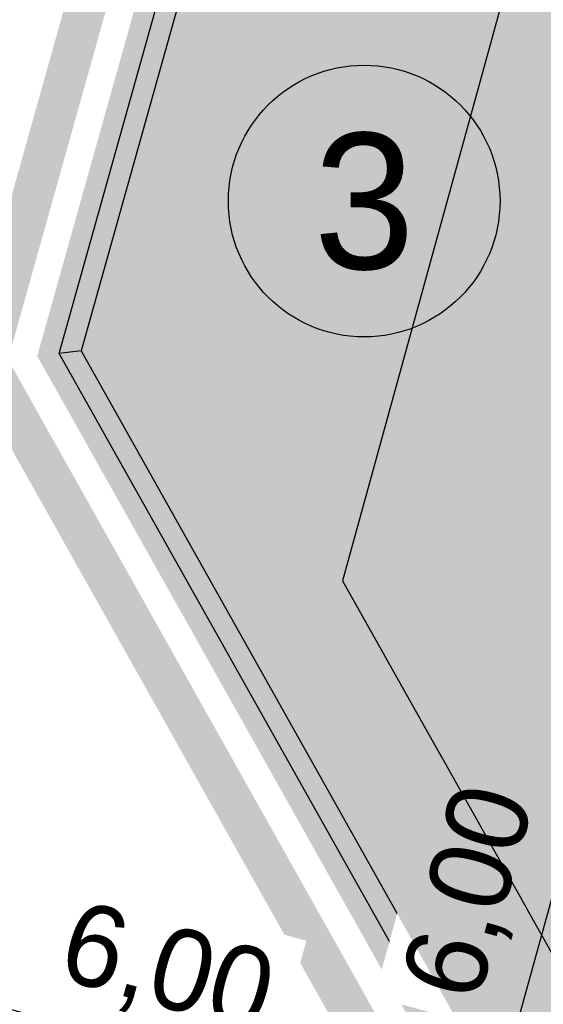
# Model space of a CAD drawing. Extents: x 7460162 to 7460484, y 5625737 to 5625910.
# Tile 6 of 17: x 7460305.31 to 7460309.17, y 5625796.07 to 5625803.32. Entities that reach past the tile are written whole.
import ezdxf
from ezdxf.enums import TextEntityAlignment as Align

# ---------------------------------------------------------------- set-up
doc = ezdxf.new("R2010")
doc.units = 0
doc.header["$MEASUREMENT"] = 0
doc.linetypes.add('DASHED', pattern=[0.75, 0.5, -0.25])
for name, color, linetype in [('AZ_chodniki', 45, 'Continuous'), ('az_ogrodzenie', 10, 'Continuous'), ('hatch_kostka_PROKON', 9, 'Continuous'), ('hatch_kostka_R&F', 9, 'Continuous'), ('ozn_graficzne_PROKON', 5, 'Continuous'), ('widoki_R&F', 4, 'Continuous'), ('wymiary_R&F', 3, 'Continuous')]:
    doc.layers.add(name, color=color, linetype=linetype)
doc.layers.add('AZ_granica', color=7, linetype='Continuous', true_color=0xf00018)
doc.layers.add('az_zieleń', color=7, linetype='Continuous', lineweight=5, true_color=0x00b32d)
doc.styles.add('TECH', font='txt')
doc.dimstyles.new('K_1-500', dxfattribs={"dimscale": 5, "dimtxt": 0.12, "dimasz": 0.006999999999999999, "dimexe": 10, "dimexo": 50, "dimgap": 0.04, "dimtad": 1, "dimrnd": 0.01, "dimzin": 1, "dimtxsty": 'TECH', "dimblk": 'SS', "dimcen": 0, "dimdle": 10, "dimse1": 1, "dimse2": 1, "dimclrd": 256, "dimclre": 256, "dimclrt": 7, "dimazin": 0, "dimtfac": 1, "dimtix": 1, "dimtmove": 1, "dimatfit": 3, "dimfxl": 0, "dimtolj": 1, "dimtzin": 0, "dimlwd": -1, "dimarcsym": 0})

# ---------------------------------------------------------------- blocks, each defined once
blk = doc.blocks.new('ogrodzenie')
at = {"layer": 'hatch_kostka_PROKON', "linetype": 'ByBlock', "transparency": 33554457}
blk.add_hatch(color=256, dxfattribs=at).paths.add_polyline_path([(7460350.939338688, 5625701.721017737), (7460348.926884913, 5625702.285450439), (7460341.720402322, 5625698.475611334), (7460340.431329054, 5625693.879491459), (7460344.527236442, 5625686.590448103), (7460353.421875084, 5625684.095769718), (7460359.097979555, 5625684.788697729), (7460363.196785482, 5625688.882980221), (7460363.760947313, 5625690.894468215), (7460362.390058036, 5625696.519270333), (7460357.827162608, 5625699.78919047), (7460353.057600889, 5625701.126908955), (7460353.098108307, 5625701.271335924), (7460357.893083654, 5625699.92648968), (7460362.522626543, 5625696.608807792), (7460363.915987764, 5625690.891802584), (7460363.330598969, 5625688.804631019), (7460359.167436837, 5625684.646063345), (7460353.410262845, 5625683.943238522), (7460344.426905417, 5625686.462799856), (7460340.270123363, 5625693.860175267), (7460341.593365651, 5625698.578122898), (7460348.909726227, 5625702.446051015), (7460350.979846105, 5625701.865444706)])
at = {"layer": 'widoki_R&F', "linetype": 'ByBlock'}
blk.add_lwpolyline([(7460350.939338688, 5625701.721017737), (7460348.926884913, 5625702.285450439), (7460341.720402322, 5625698.475611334), (7460340.431329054, 5625693.879491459), (7460344.527236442, 5625686.590448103), (7460353.421875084, 5625684.095769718), (7460359.097979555, 5625684.788697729), (7460363.196785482, 5625688.882980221), (7460363.760947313, 5625690.894468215), (7460362.390058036, 5625696.519270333), (7460357.827162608, 5625699.78919047), (7460353.057600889, 5625701.126908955), (7460353.098108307, 5625701.271335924), (7460357.893083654, 5625699.92648968), (7460362.522626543, 5625696.608807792), (7460363.915987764, 5625690.891802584), (7460363.330598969, 5625688.804631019), (7460359.167436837, 5625684.646063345), (7460353.410262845, 5625683.943238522), (7460344.426905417, 5625686.462799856), (7460340.270123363, 5625693.860175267), (7460341.593365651, 5625698.578122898), (7460348.909726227, 5625702.446051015), (7460350.979846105, 5625701.865444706)], close=True, dxfattribs=at)
blk.add_lwpolyline([(7460340.431329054, 5625693.87949146), (7460340.270123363, 5625693.860175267)], dxfattribs=at)
blk = doc.blocks.new('SS')
blk.add_line((0, -15), (0, 15))
at = {"const_width": 1.5}
blk.add_lwpolyline([(-5, -5), (5, 5)], dxfattribs=at)
blk = doc.blocks.new('*D7')
at = {"layer": 'Defpoints', "color": 0, "linetype": 'ByBlock', "transparency": 16777216}
for p in [(7460317.558491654, 5625797.558882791), (7460308.400998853, 5625793.839498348), (7460309.76206187, 5625793.464484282)]:
    blk.add_point(p, dxfattribs=at)
at = {"layer": 'wymiary_R&F', "linetype": 'ByBlock', "transparency": 16777216}
blk.add_line((7460309.990349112, 5625799.607830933), (7460308.410295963, 5625793.873240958), dxfattribs=at)
at = {"layer": 'wymiary_R&F', "linetype": 'ByBlock', "transparency": 16777216, "xscale": 0.035, "yscale": 0.035, "zscale": 0.035}
for p, rotation in [((7460309.999646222, 5625799.641573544), 74.59550624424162), ((7460308.400998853, 5625793.839498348), 254.5955062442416)]:
    blk.add_blockref('SS', p, dxfattribs=dict(at, rotation=rotation))
at = {"layer": 'wymiary_R&F', "color": 7, "linetype": 'ByBlock', "transparency": 16777216, "insert": (7460308.660440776, 5625796.889289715), "char_height": 0.6, "attachment_point": 5, "rotation": 74.59550624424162, "style": 'TECH', "bg_fill": 3, "box_fill_scale": 1.25, "bg_fill_color": 256, "bg_fill_true_color": 13158600, "bg_fill_transparency": 0}
blk.add_mtext('\\A1;{\\C6;6,00}', dxfattribs=at)
blk = doc.blocks.new('*D11')
at = {"layer": 'Defpoints', "color": 0, "linetype": 'ByBlock', "transparency": 16777216}
for p in [(7460305.605279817, 5625800.861859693), (7460311.398055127, 5625799.256269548), (7460304.343555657, 5625796.282601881)]:
    blk.add_point(p, dxfattribs=at)
at = {"layer": 'wymiary_R&F', "linetype": 'ByBlock', "transparency": 16777216}
blk.add_line((7460310.105022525, 5625794.695143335), (7460304.377298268, 5625796.27330477), dxfattribs=at)
at = {"layer": 'wymiary_R&F', "linetype": 'ByBlock', "transparency": 16777216, "xscale": 0.035, "yscale": 0.035, "zscale": 0.035}
for p, rotation in [((7460304.343555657, 5625796.282601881), 164.595506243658), ((7460310.138765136, 5625794.685846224), 344.595506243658)]:
    blk.add_blockref('SS', p, dxfattribs=dict(at, rotation=rotation))
at = {"layer": 'wymiary_R&F', "color": 7, "linetype": 'ByBlock', "transparency": 16777216, "insert": (7460306.39358475, 5625796.298624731), "char_height": 0.6, "attachment_point": 5, "rotation": 344.595506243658, "style": 'TECH', "bg_fill": 3, "box_fill_scale": 1.25, "bg_fill_color": 256, "bg_fill_true_color": 13158600, "bg_fill_transparency": 0}
blk.add_mtext('\\A1;{\\C6;6,00}', dxfattribs=at)
blk = doc.blocks.new('*D17')
at = {"layer": 'Defpoints', "color": 0, "linetype": 'ByBlock', "transparency": 16777216}
for p in [(7460311.398055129, 5625799.256269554), (7460299.986236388, 5625755.205828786), (7460299.986236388, 5625749.996635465)]:
    blk.add_point(p, dxfattribs=at)
at = {"layer": 'wymiary_R&F', "linetype": 'ByBlock', "transparency": 16777216}
blk.add_line((7460311.363055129, 5625755.205828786), (7460300.021236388, 5625755.205828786), dxfattribs=at)
at = {"layer": 'wymiary_R&F', "linetype": 'ByBlock', "transparency": 16777216, "xscale": 0.035, "yscale": 0.035, "zscale": 0.035, "rotation": 180}
blk.add_blockref('SS', (7460299.986236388, 5625755.205828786), dxfattribs=at)
at = {"layer": 'wymiary_R&F', "linetype": 'ByBlock', "transparency": 16777216, "xscale": 0.035, "yscale": 0.035, "zscale": 0.035}
blk.add_blockref('SS', (7460311.398055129, 5625755.205828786), dxfattribs=at)
at = {"layer": 'wymiary_R&F', "color": 7, "linetype": 'ByBlock', "transparency": 16777216, "insert": (7460305.692145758, 5625755.765828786), "char_height": 0.6, "attachment_point": 5, "style": 'TECH', "bg_fill": 3, "box_fill_scale": 1.25, "bg_fill_color": 256, "bg_fill_true_color": 13158600, "bg_fill_transparency": 0}
blk.add_mtext('\\A1;11,41', dxfattribs=at)
blk = doc.blocks.new('*D18')
at = {"layer": 'Defpoints', "color": 0, "linetype": 'ByBlock', "transparency": 16777216}
for p in [(7460320.392099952, 5625796.778137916), (7460299.991506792, 5625753.671027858), (7460299.991506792, 5625749.996571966)]:
    blk.add_point(p, dxfattribs=at)
at = {"layer": 'wymiary_R&F', "linetype": 'ByBlock', "transparency": 16777216}
blk.add_line((7460320.357099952, 5625753.671027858), (7460300.026506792, 5625753.671027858), dxfattribs=at)
at = {"layer": 'wymiary_R&F', "linetype": 'ByBlock', "transparency": 16777216, "xscale": 0.035, "yscale": 0.035, "zscale": 0.035, "rotation": 180}
blk.add_blockref('SS', (7460299.991506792, 5625753.671027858), dxfattribs=at)
at = {"layer": 'wymiary_R&F', "linetype": 'ByBlock', "transparency": 16777216, "xscale": 0.035, "yscale": 0.035, "zscale": 0.035}
blk.add_blockref('SS', (7460320.392099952, 5625753.671027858), dxfattribs=at)
at = {"layer": 'wymiary_R&F', "color": 7, "linetype": 'ByBlock', "transparency": 16777216, "insert": (7460310.191803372, 5625754.231027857), "char_height": 0.6, "attachment_point": 5, "style": 'TECH', "bg_fill": 3, "box_fill_scale": 1.25, "bg_fill_color": 256, "bg_fill_true_color": 13158600, "bg_fill_transparency": 0}
blk.add_mtext('\\A1;20,40', dxfattribs=at)

msp = doc.modelspace()

# ---------------------------------------------------------------- hatches: boundary and pattern name
at = {"layer": 'hatch_kostka_R&F', "linetype": 'ByBlock', "true_color": 0xd2d2cf, "transparency": 33554559}
h = msp.add_hatch(color=254, dxfattribs=at)
edge = h.paths.add_edge_path(flags=16)
edge.add_line((7460310.157534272, 5625796.843325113), (7460311.099808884, 5625795.166460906))
edge.add_line((7460311.099808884, 5625795.166460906), (7460318.900249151, 5625792.978672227))
edge.add_line((7460318.900249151, 5625792.978672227), (7460323.576496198, 5625793.549539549))
edge.add_line((7460323.576496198, 5625793.549539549), (7460326.881575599, 5625796.850971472))
edge.add_line((7460326.881575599, 5625796.850971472), (7460327.183938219, 5625797.929028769))
edge.add_line((7460327.183938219, 5625797.929028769), (7460326.096064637, 5625802.392608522))
edge.add_line((7460326.096064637, 5625802.392608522), (7460323.120428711, 5625804.951444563))
edge.add_line((7460323.120428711, 5625804.951444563), (7460316.410840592, 5625806.796695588))
edge.add_line((7460316.410840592, 5625806.796695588), (7460312.301389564, 5625804.624158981))
edge.add_line((7460312.301389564, 5625804.624158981), (7460311.713087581, 5625802.488996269))
edge.add_line((7460311.713087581, 5625802.488996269), (7460312.056789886, 5625802.394295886))
edge.add_arc((7460312.018629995, 5625802.165261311), 0.2321917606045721, 80.5407296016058, 150.8687327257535)
edge.add_line((7460311.815808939, 5625802.278295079), (7460311.509084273, 5625801.16507925))
edge.add_arc((7460311.738758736, 5625801.123694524), 0.2333732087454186, 169.7855583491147, 246.6110922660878)
edge.add_line((7460311.646116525, 5625800.909497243), (7460311.303870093, 5625801.003796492))
edge.add_line((7460311.303870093, 5625801.003796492), (7460310.157534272, 5625796.843325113))
h.paths.add_polyline_path([(7460316.315003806, 5625808.867133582), (7460316.274495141, 5625808.722702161), (7460316.131111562, 5625808.762916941), (7460315.907482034, 5625807.942839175), (7460314.856935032, 5625808.237485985), (7460309.388644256, 5625805.346573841), (7460307.692152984, 5625799.189387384), (7460310.430935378, 5625794.315472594), (7460318.822834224, 5625791.961797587), (7460324.039544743, 5625792.598643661), (7460327.773665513, 5625796.328643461), (7460328.217541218, 5625797.911257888), (7460326.991578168, 5625802.941423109), (7460323.601289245, 5625805.856831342), (7460318.326204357, 5625807.310276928), (7460318.538227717, 5625808.087793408), (7460318.394278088, 5625808.125932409), (7460318.43326837, 5625808.273095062)])

# ---------------------------------------------------------------- linework, layer by layer
at = {"layer": 'AZ_chodniki', "linetype": 'Continuous'}
msp.add_lwpolyline([(7460318.326204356, 5625807.310276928), (7460318.57769173, 5625808.232512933), (7460316.170575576, 5625808.907636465), (7460315.907482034, 5625807.942839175), (7460316.170575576, 5625808.907636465), (7460315.907482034, 5625807.942839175), (7460314.856935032, 5625808.237485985), (7460309.388644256, 5625805.346573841), (7460307.692152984, 5625799.189387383), (7460307.692152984, 5625799.189387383), (7460307.692152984, 5625799.189387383), (7460307.692152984, 5625799.189387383), (7460307.692152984, 5625799.189387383), (7460307.692152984, 5625799.189387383), (7460310.430935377, 5625794.315472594), (7460318.822834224, 5625791.961797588), (7460324.039544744, 5625792.598643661), (7460327.773665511, 5625796.328643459), (7460328.217541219, 5625797.91125789), (7460326.991578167, 5625802.941423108), (7460323.601289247, 5625805.856831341), (7460318.326204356, 5625807.310276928)], dxfattribs=at)
at = {"layer": 'AZ_granica', "color": 106, "linetype": 'DASHED', "ltscale": 3, "true_color": 0x00671f, "const_width": 0.3}
msp.add_lwpolyline([(7460320.156986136, 5625808.30886199), (7460323.44797693, 5625807.385838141), (7460328.299678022, 5625803.908950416), (7460329.767945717, 5625797.884601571), (7460329.111800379, 5625795.545151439), (7460324.734117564, 5625791.172299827), (7460318.706711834, 5625790.436485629), (7460309.427625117, 5625793.038990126), (7460305.067927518, 5625800.797472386), (7460306.505066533, 5625805.921512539), (7460314.187687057, 5625809.98307069), (7460314.861330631, 5625809.794133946), (7460319.75116576, 5625827.22857228), (7460325.260542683, 5625826.505312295)], close=True, dxfattribs=at)
at = {"layer": 'az_ogrodzenie', "color": 30, "linetype": 'DASHED', "ltscale": 3, "const_width": 0.3}
msp.add_lwpolyline([(7460319.540538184, 5625807.962463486), (7460323.228240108, 5625806.928174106), (7460327.857782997, 5625803.610492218), (7460329.251144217, 5625797.89348701), (7460328.665755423, 5625795.806315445), (7460324.502593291, 5625791.647747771), (7460318.745419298, 5625790.944922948), (7460309.762061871, 5625793.464484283), (7460305.605279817, 5625800.861859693), (7460306.928522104, 5625805.579807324), (7460314.24488268, 5625809.447735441), (7460315.207729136, 5625809.177685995), (7460320.115602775, 5625826.676439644), (7460324.623274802, 5625826.084681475)], close=True, dxfattribs=at)
at = {"layer": 'ozn_graficzne_PROKON', "color": 3}
msp.add_circle((7460307.851400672, 5625801.983177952), 1, dxfattribs=at)

# ---------------------------------------------------------------- block references
at = {"linetype": 'ByBlock'}
msp.add_blockref('ogrodzenie', (-34.66484354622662, 107.00168442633), dxfattribs=at)

# ---------------------------------------------------------------- texts
at = {"layer": 'ozn_graficzne_PROKON', "color": 1, "style": 'TECH'}
msp.add_text('3', height=1, dxfattribs=at).set_placement((7460307.851400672, 5625801.983177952), align=Align.MIDDLE_CENTER)

# ---------------------------------------------------------------- next in the draw order: dimensions: what is measured, and where the dimension line sits
at = {"layer": 'wymiary_R&F', "linetype": 'ByBlock'}
dim = msp.add_linear_dim(base=(7460308.400998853, 5625793.839498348), p1=(7460317.558491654, 5625797.558882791), p2=(7460309.76206187, 5625793.464484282), angle=74.59550624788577, text='{\\C6;6,00}', dimstyle='K_1-500', dxfattribs=at)
dim.commit()
dim.dimension.update_dxf_attribs({"geometry": '*D7', "text_midpoint": (7460308.660440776, 5625796.889289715)})

# ---------------------------------------------------------------- next in the draw order: dimensions: what is measured, and where the dimension line sits
dim = msp.add_linear_dim(base=(7460304.343555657, 5625796.282601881), p1=(7460311.398055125, 5625799.256269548), p2=(7460305.605279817, 5625800.861859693), angle=164.595506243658, text='{\\C6;6,00}', dimstyle='K_1-500', dxfattribs=at)
dim.commit()
dim.dimension.update_dxf_attribs({"geometry": '*D11', "text_midpoint": (7460306.24483098, 5625795.758742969), "dimtype": 160})

# ---------------------------------------------------------------- next in the draw order: dimensions: what is measured, and where the dimension line sits
dim = msp.add_linear_dim(base=(7460299.986236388, 5625755.205828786), p1=(7460311.398055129, 5625799.256269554), p2=(7460299.986236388, 5625749.996635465), dimstyle='K_1-500', dxfattribs=at)
dim.commit()
dim.dimension.update_dxf_attribs({"geometry": '*D17', "text_midpoint": (7460305.692145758, 5625755.765828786)})

# ---------------------------------------------------------------- next in the draw order: dimensions: what is measured, and where the dimension line sits
dim = msp.add_linear_dim(base=(7460299.991506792, 5625753.671027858), p1=(7460320.392099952, 5625796.778137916), p2=(7460299.991506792, 5625749.996571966), dimstyle='K_1-500', dxfattribs=at)
dim.commit()
dim.dimension.update_dxf_attribs({"geometry": '*D18', "text_midpoint": (7460310.191803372, 5625754.231027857)})

# ---------------------------------------------------------------- next in the draw order: hatches: boundary and pattern name
at = {"layer": 'az_zieleń', "transparency": 33554470}
h = msp.add_hatch(color=256, dxfattribs=at)
h.dxf.hatch_style = 1
h.paths.add_polyline_path([(7460309.388644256, 5625805.346573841), (7460314.856935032, 5625808.237485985), (7460315.907482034, 5625807.942839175), (7460316.131111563, 5625808.76291694), (7460314.262041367, 5625809.287134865), (7460307.055558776, 5625805.47729576), (7460305.766485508, 5625800.881175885), (7460309.862392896, 5625793.592132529), (7460318.757031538, 5625791.097454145), (7460324.433136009, 5625791.790382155), (7460328.531941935, 5625795.884664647), (7460329.096103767, 5625797.896152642), (7460327.72521449, 5625803.520954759), (7460323.162319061, 5625806.790874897), (7460318.538227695, 5625808.087793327), (7460318.326204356, 5625807.310276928), (7460323.601289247, 5625805.856831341), (7460326.991578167, 5625802.941423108), (7460328.217541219, 5625797.91125789), (7460327.773665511, 5625796.328643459), (7460324.039544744, 5625792.598643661), (7460318.822834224, 5625791.961797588), (7460310.430935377, 5625794.315472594), (7460307.692152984, 5625799.189387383)])
at = {"layer": 'hatch_kostka_R&F', "linetype": 'ByBlock'}
h = msp.add_hatch(dxfattribs=at)
h.set_pattern_fill('MOSAIC', color=256, scale=1.35, pattern_type=2)
h.set_pattern_definition([(0, (0.945, 0.0675), (1.35, 1.35), [0.0675, -0.0675, 0.135, -1.08]), (0, (0.405, 0.135), (1.35, 1.35), [0.3375, -1.0125]), (0, (0.3375, 0.2025), (1.35, 1.35), [0.3375, -1.0125]), (0, (0.945, 0.54), (1.35, 1.35), [0.0675, -1.2825]), (0, (0.27, 0.675), (1.35, 1.35), [0.2025, -1.1475]), (0, (0.27, 0.7425000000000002), (1.35, 1.35), [0.2025, -1.1475]), (0, (1.08, 0.81), (1.35, 1.35), [0.405, -0.945]), (0, (1.0125, 0.8775000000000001), (1.35, 1.35), [0.405, -0.945]), (0, (0.675, 1.0125), (1.35, 1.35), [0.135, -1.215]), (0, (0.7425000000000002, 1.08), (1.35, 1.35), [0.0675, -1.2825]), (0, (0.135, 1.215), (1.35, 1.35), [0.0675, -0.0675, 0.0675, -1.1475]), (90, (0.135, 0.945), (-1.35, 1.35), [0.2025, -1.1475]), (90, (0.2025, 0.4725), (-1.35, 1.35), [0.0675, -0.135, 0.0675, -0.135, 0.27, -0.675]), (90, (0.3375, 1.2825), (-1.35, 1.35), [0.0675, -1.2825]), (90, (0.54, 0.675), (-1.35, 1.35), [0.0675, -1.2825]), (90, (0.6075, 1.0125), (-1.35, 1.35), [0.0675, -1.2825]), (90, (0.7425000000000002, 0.27), (-1.35, 1.35), [0.135, -1.215]), (90, (0.81, 0.2025), (-1.35, 1.35), [0.2025, -1.1475]), (90, (0.8775000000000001, 1.0125), (-1.35, 1.35), [0.135, -0.0675, 0.135, -1.0125]), (90, (0.945, 0.6075), (-1.35, 1.35), [0.27, -1.08]), (90, (1.0125, 0.6075), (-1.35, 1.35), [0.135, -1.215]), (90, (1.1475, 0.135), (-1.35, 1.35), [0.27, -1.08]), (90, (1.215, 0.135), (-1.35, 1.35), [0.2025, -1.1475]), (45, (0.675, 0.2025), (0, 1.350000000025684), [0.09545940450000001, -1.813728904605]), (45, (0.8775000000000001, 0.54), (0, 1.350000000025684), [0.09545940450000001, -1.813728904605]), (45, (1.0125, 0.7425000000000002), (0, 1.350000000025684), [0.09545940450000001, -1.813728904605]), (45, (0.0675, 0.8775000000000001), (0, 1.350000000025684), [0.09545940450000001, -1.813728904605]), (45, (0.2025, 1.1475), (0, 1.350000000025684), [0.09545940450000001, -1.813728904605]), (45, (0.81, 0.405), (0, 1.350000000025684), [0.19091835, -1.7182699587]), (45, (0.945, 1.2825), (0, 1.350000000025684), [0.19091835, -1.7182699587]), (135, (0.8775000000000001, 0), (-1.350000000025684, 1.498801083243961e-16), [0.19091835, -1.7182699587]), (135, (0.945, 0.0675), (-1.350000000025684, 1.498801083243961e-16), [0.19091835, -1.7182699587]), (135, (1.1475, 0.405), (-1.350000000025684, 1.498801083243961e-16), [0.19091835, -1.7182699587]), (135, (0.945, 0.8775000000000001), (-1.350000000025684, 1.498801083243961e-16), [0.19091835, -1.7182699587]), (135, (1.0125, 0.8775000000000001), (-1.350000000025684, 1.498801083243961e-16), [0.19091835, -1.7182699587]), (135, (0.7425000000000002, 0.4725), (-1.350000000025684, 1.498801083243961e-16), [0.2863782, -1.6228101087]), (135, (1.215, 0.405), (-1.350000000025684, 1.498801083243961e-16), [0.2863782, -1.6228101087]), (135, (0.7425000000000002, 0.405), (-1.350000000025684, 1.498801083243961e-16), [0.381837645, -1.5273506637]), (135, (0.135, 1.215), (-1.350000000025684, 1.498801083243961e-16), [0.381837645, -1.5273506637]), (135, (0.135, 1.1475), (-1.350000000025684, 1.498801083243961e-16), [0.381837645, -1.5273506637]), (135, (0.2025, 0.405), (-1.350000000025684, 1.498801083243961e-16), [0.09545940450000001, -1.813728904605]), (135, (0.2025, 0.7425000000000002), (-1.350000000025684, 1.498801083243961e-16), [0.09545940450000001, -1.813728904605]), (26.5650512, (1.0125, 0.0675), (1.350000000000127, 5.40087199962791e-10), [0.1509345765, -2.867757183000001]), (26.5650512, (0.7425000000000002, 0.4725), (1.350000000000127, 5.40087199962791e-10), [0.1509345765, -2.867757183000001]), (26.5650512, (1.215, 0.3375), (1.350000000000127, 5.40087199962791e-10), [0.30186918, -2.71682258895]), (26.5650512, (1.215, 0.405), (1.350000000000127, 5.40087199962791e-10), [0.30186918, -2.71682258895]), (63.43494882, (0.81, 1.08), (6.884817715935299e-11, 1.350000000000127), [0.15093, -1.5093, 0.30186, -1.05660176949]), (63.43494882, (0.135, 0.54), (6.884817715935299e-11, 1.350000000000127), [0.1509345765, -2.867757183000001]), (63.43494882, (0.3375, 0), (6.884817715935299e-11, 1.350000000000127), [0.1509345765, -2.867757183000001]), (63.43494882, (0.2025, 0.54), (6.884817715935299e-11, 1.350000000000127), [0.1509345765, -2.867757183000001]), (63.43494882, (0.8775000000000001, 1.1475), (6.884817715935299e-11, 1.350000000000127), [0.1509345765, -2.867757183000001]), (63.43494882, (0.81, 1.08), (6.884817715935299e-11, 1.350000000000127), [0.1509345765, -2.867757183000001]), (63.43494882, (0.54, 0.7425000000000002), (6.884817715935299e-11, 1.350000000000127), [0.30186918, -2.71682258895]), (63.43494882, (0.4725, 0.7425000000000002), (6.884817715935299e-11, 1.350000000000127), [0.30186918, -2.71682258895]), (116.5650512, (0.27, 0.7425000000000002), (-5.400869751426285e-10, 1.350000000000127), [0.1509345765, -2.867757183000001]), (116.5650512, (0.3375, 0.135), (-5.400869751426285e-10, 1.350000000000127), [0.30186918, -2.71682258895]), (116.5650512, (0.3375, 0.2025), (-5.400869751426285e-10, 1.350000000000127), [0.30186918, -2.71682258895]), (153.43494882, (0.6075, 1.08), (-1.350000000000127, 6.88485518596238e-11), [0.30186918, -2.71682258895]), (153.43494882, (0.7425000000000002, 1.08), (-1.350000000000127, 6.88485518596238e-11), [0.4528037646, -2.56588800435])])
edge = h.paths.add_edge_path(flags=16)
edge.add_line((7460310.157534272, 5625796.843325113), (7460311.099808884, 5625795.166460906))
edge.add_line((7460311.099808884, 5625795.166460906), (7460318.900249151, 5625792.978672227))
edge.add_line((7460318.900249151, 5625792.978672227), (7460323.576496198, 5625793.549539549))
edge.add_line((7460323.576496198, 5625793.549539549), (7460326.881575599, 5625796.850971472))
edge.add_line((7460326.881575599, 5625796.850971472), (7460327.183938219, 5625797.929028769))
edge.add_line((7460327.183938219, 5625797.929028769), (7460326.096064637, 5625802.392608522))
edge.add_line((7460326.096064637, 5625802.392608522), (7460323.120428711, 5625804.951444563))
edge.add_line((7460323.120428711, 5625804.951444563), (7460316.410840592, 5625806.796695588))
edge.add_line((7460316.410840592, 5625806.796695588), (7460312.301389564, 5625804.624158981))
edge.add_line((7460312.301389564, 5625804.624158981), (7460311.713087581, 5625802.488996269))
edge.add_line((7460311.713087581, 5625802.488996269), (7460312.056789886, 5625802.394295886))
edge.add_arc((7460312.018629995, 5625802.165261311), 0.2321917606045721, 80.5407296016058, 150.8687327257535)
edge.add_line((7460311.815808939, 5625802.278295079), (7460311.509084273, 5625801.16507925))
edge.add_arc((7460311.738758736, 5625801.123694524), 0.2333732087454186, 169.7855583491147, 246.6110922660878)
edge.add_line((7460311.646116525, 5625800.909497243), (7460311.303870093, 5625801.003796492))
edge.add_line((7460311.303870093, 5625801.003796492), (7460310.157534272, 5625796.843325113))
h.paths.add_polyline_path([(7460315.907482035, 5625807.942839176), (7460314.856935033, 5625808.237485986), (7460309.388644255, 5625805.34657384), (7460307.692152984, 5625799.189387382), (7460310.430935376, 5625794.315472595), (7460318.822834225, 5625791.961797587), (7460324.039544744, 5625792.598643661), (7460327.773665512, 5625796.32864346), (7460328.217541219, 5625797.911257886), (7460326.991578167, 5625802.941423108), (7460323.60128925, 5625805.856831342), (7460318.326204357, 5625807.310276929), (7460318.538227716, 5625808.087793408), (7460318.394278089, 5625808.12593241), (7460318.433249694, 5625808.273024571), (7460316.315002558, 5625808.867129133), (7460316.274495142, 5625808.722702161), (7460316.131111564, 5625808.76291694)])

# ---------------------------------------------------------------- next in the draw order: linework, layer by layer
at = {"layer": 'AZ_chodniki', "linetype": 'Continuous'}
msp.add_lwpolyline([(7460316.131111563, 5625808.76291694), (7460315.907482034, 5625807.942839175), (7460315.907482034, 5625807.942839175), (7460315.907482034, 5625807.942839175), (7460314.856935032, 5625808.237485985), (7460309.388644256, 5625805.346573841), (7460307.692152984, 5625799.189387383), (7460307.692152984, 5625799.189387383), (7460307.692152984, 5625799.189387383), (7460307.692152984, 5625799.189387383), (7460307.692152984, 5625799.189387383), (7460307.692152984, 5625799.189387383), (7460310.430935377, 5625794.315472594), (7460318.822834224, 5625791.961797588)], dxfattribs=at)

doc.saveas('drawing.dxf')
